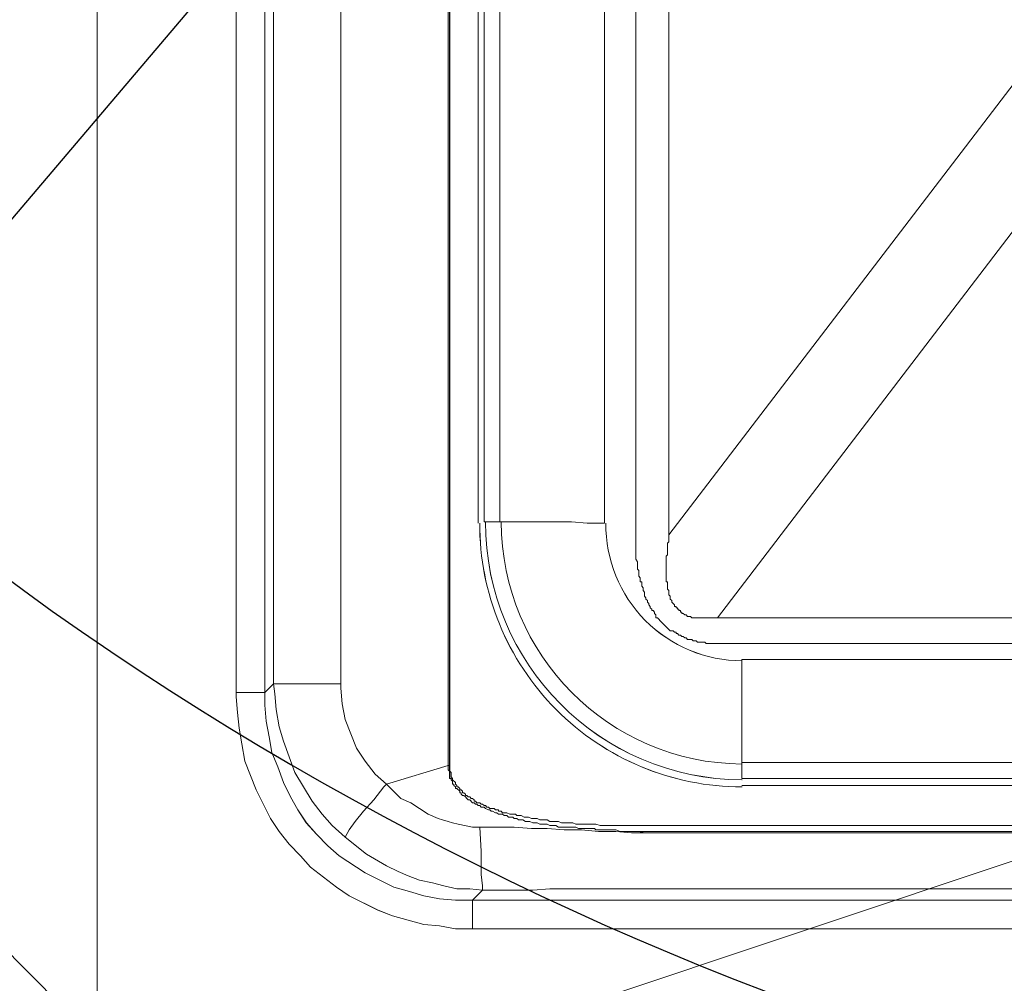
# Model space of a CAD drawing. Header units: millimetres. Extents: x -125266 to 274256, y -711690 to -301689.
# Tile 167 of 256: x -51838 to -51655, y -361779 to -361599. Entities that reach past the tile are written whole.
import ezdxf

# ---------------------------------------------------------------- set-up
doc = ezdxf.new("R2010")
doc.units = ezdxf.units.MM
doc.linetypes.add('CONTINOUS', pattern=[0])
for name, color, linetype, lineweight in [('ARCH', 7, 'Continuous', 0), ('Equipment', 8, 'Continuous', 0), ('HOOD', 6, 'Continuous', 0), ('Legend', 5, 'Continuous', 0), ('MEPTEK HVAC-Kitchen Exhaust Air Duct', 30, 'Continuous', 30), ('MEPTEK HVAC-Kitchen Fresh Air Duct', 3, 'Continuous', 30), ('MEPTEK-TEXT1', 7, 'Continuous', 30)]:
    doc.layers.add(name, color=color, linetype=linetype, lineweight=lineweight)
for name, color, linetype in [('Light Equipment', 8, 'Continuous'), ('Model_Top', 7, 'Continuous'), ('RACK', 7, 'Continuous')]:
    doc.layers.add(name, color=color, linetype=linetype)
doc.styles.get("Standard").update_dxf_attribs({"font": 'ARIALN.TTF'})
doc.styles.add('Times New Roman', font='times.ttf', dxfattribs={"height": 150})
doc.dimstyles.new('ARA-125', dxfattribs={"dimtxt": 200, "dimasz": 75, "dimexe": 0, "dimexo": 75, "dimgap": 7.5, "dimtad": 0, "dimdec": 0, "dimrnd": 5, "dimdsep": 46, "dimtxsty": 'Times New Roman', "dimblk": 'ARCHTICK', "dimcen": 56.25, "dimdle": 56.25, "dimclrd": 256, "dimclre": 256, "dimclrt": 256, "dimazin": 3, "dimtfac": 1, "dimtdec": 0, "dimtix": 1, "dimtmove": 1, "dimatfit": 3, "dimfxl": 0, "dimtolj": 1, "dimlwd": -1, "dimlwe": 0, "dimarcsym": 0})

# ---------------------------------------------------------------- blocks, each defined once
blk = doc.blocks.new('A$Cd18de8f6')
at = {"layer": 'Equipment'}
for points in [[(0, 659.72), (0, 654.64), (0, 17.64)], [(331.07, 639.41), (66.8, 639.41), (63.87, 638.88), (60.93, 638.61), (55.05, 637.01), (52.38, 635.94), (47.03, 633.27), (44.63, 631.66), (39.82, 627.92), (37.95, 625.79), (35.81, 623.65), (33.94, 621.24), (32.34, 618.84), (29.66, 613.49), (27.53, 608.15), (26.99, 604.94), (26.46, 602), (26.19, 599.06), (25.92, 596.13), (25.92, 119.71)], [(70.01, 639.41), (70.01, 634.07), (330.26, 634.07), (332.67, 634.07), (338.55, 633.53), (341.49, 632.73), (344.16, 631.93), (347.1, 630.59), (349.77, 629.53), (351.91, 627.92), (354.31, 626.32), (356.72, 624.45), (358.86, 622.31), (360.73, 620.17), (363.93, 615.36), (365.27, 612.69), (367.41, 607.35), (367.94, 604.41), (369.01, 598.53), (369.01, 595.32), (374.35, 595.32)], [(71.35, 620.44), (71.61, 624.98), (71.61, 629.26), (71.88, 631.4), (71.88, 632.2), (81.23, 632.2), (84.44, 631.93), (101.01, 631.93), (299.27, 631.93), (315.03, 631.93), (317.97, 632.2), (328.39, 632.2), (330.26, 634.07), (330.26, 639.41)], [(65.74, 608.95), (65.74, 610.02), (66, 610.29), (66, 611.09), (66.27, 611.36), (66.27, 611.62), (66.8, 612.16), (66.8, 612.42), (67.07, 612.69), (67.07, 612.96), (67.34, 612.96), (67.61, 613.23), (67.61, 613.49), (67.87, 613.49), (68.14, 613.76), (68.14, 614.03), (68.41, 614.03), (68.68, 614.3), (68.68, 614.56), (68.94, 614.56), (69.21, 614.83), (69.48, 614.83), (69.74, 615.1), (70.01, 615.1), (70.28, 615.36), (70.28, 615.63), (70.55, 615.63), (70.81, 615.9), (71.35, 615.9), (71.61, 616.17), (71.88, 616.17), (72.15, 616.43), (72.42, 616.43), (72.68, 616.7), (72.95, 616.7), (73.22, 616.97), (74.02, 616.97), (74.29, 617.23), (74.82, 617.23), (74.82, 617.5), (75.36, 617.5), (75.62, 617.77), (76.42, 617.77), (76.96, 618.04), (78.03, 618.04), (78.29, 618.3), (79.1, 618.3), (79.63, 618.57), (80.43, 618.57), (80.97, 618.84), (82.04, 618.84), (82.57, 619.1), (83.91, 619.1), (84.44, 619.37), (86.04, 619.37), (86.58, 619.64), (88.72, 619.64), (89.25, 619.91), (92.99, 619.91), (93.79, 620.17), (102.08, 620.17), (298.2, 620.17)], [(46.23, 622.31), (47.03, 620.98), (48.1, 619.37), (49.7, 617.5), (51.57, 615.36), (53.44, 612.96), (53.98, 612.42), (51.84, 610.55), (49.97, 608.15), (48.37, 605.74), (46.23, 600.4), (45.7, 597.46), (45.43, 594.52), (45.43, 593.72)], [(101.01, 621.51), (99.67, 621.51), (96.73, 621.24), (93.52, 621.24), (90.32, 620.98), (87.11, 620.98), (83.91, 620.71), (80.97, 620.71), (77.76, 620.44), (71.35, 620.44), (70.01, 620.44), (67.34, 619.91), (66.27, 619.64), (65.47, 619.37), (64.4, 619.1), (63.6, 618.84), (61.73, 618.04), (58.52, 615.9), (56.65, 615.1), (53.98, 612.42), (65.47, 608.95), (65.47, 301.4)], [(65.74, 301.4), (65.74, 608.95), (65.47, 608.95), (65.47, 609.75), (65.74, 610.02), (65.74, 611.36), (66, 611.36), (66, 611.62), (66.27, 611.89), (66.27, 612.42), (66.54, 612.42), (66.54, 612.69), (66.8, 612.96), (66.8, 613.23), (67.07, 613.23), (67.61, 613.76), (67.61, 614.03), (67.87, 614.03), (67.87, 614.3), (68.14, 614.56), (68.41, 614.56), (68.68, 614.83), (68.94, 615.1), (69.21, 615.36), (69.48, 615.36), (70.01, 615.9), (70.28, 615.9), (70.55, 616.17), (70.81, 616.17), (71.08, 616.43), (71.35, 616.43), (71.61, 616.7), (72.15, 616.7), (72.42, 616.97), (72.95, 617.23), (73.22, 617.23), (73.48, 617.5), (73.75, 617.5), (74.29, 617.77), (74.55, 617.77), (74.82, 618.04), (75.62, 618.04), (75.89, 618.3), (76.42, 618.3), (76.69, 618.57), (77.49, 618.57), (77.76, 618.84), (78.29, 618.84), (78.56, 619.1), (79.36, 619.1), (79.9, 619.37), (80.7, 619.37), (81.23, 619.64), (82.04, 619.64), (82.57, 619.91), (83.91, 619.91), (84.44, 620.17), (85.51, 620.17), (86.04, 620.44), (89.25, 620.44), (89.78, 620.71), (92.72, 620.71), (92.99, 620.98), (96.73, 620.98), (97.53, 621.24), (102.08, 621.24), (101.01, 621.51), (299.27, 621.51)], [(298.2, 621.24), (102.08, 621.24)], [(120.24, 612.69), (280.03, 612.69)], [(280.03, 608.42), (120.24, 608.42)], [(25.92, 122.91), (31.27, 122.91), (31.27, 595.32), (25.92, 595.32)], [(32.87, 124.52), (32.87, 204.94), (32.87, 593.72), (45.43, 593.72), (45.43, 204.94), (45.43, 189.18)], [(100.47, 305.95), (100.47, 565.93), (100.47, 570.47), (100.74, 571.01), (100.74, 572.34), (101.01, 572.61), (101.01, 573.68), (101.27, 573.95), (101.27, 574.75), (101.54, 574.75), (101.54, 575.55), (101.81, 575.82), (101.81, 576.35), (102.08, 576.62), (102.08, 577.42), (102.34, 577.69), (102.34, 577.96), (102.61, 578.22), (102.61, 578.49), (102.88, 578.76), (102.88, 579.02), (103.14, 579.29), (103.14, 579.56), (103.41, 579.83), (103.41, 580.09), (103.68, 580.09), (103.95, 580.36), (103.95, 580.63), (104.21, 580.9), (104.21, 581.43), (104.48, 581.43), (104.75, 581.7), (105.01, 581.96), (106.88, 583.83), (107.42, 583.83), (107.69, 584.1), (107.95, 584.1), (107.95, 584.37), (108.22, 584.37), (108.49, 584.64), (108.76, 584.64), (109.02, 584.9), (109.29, 584.9), (109.56, 585.17), (109.82, 585.17), (110.09, 585.44), (110.89, 585.44), (111.16, 585.7), (111.69, 585.7), (111.96, 585.97), (113.3, 585.97), (113.56, 586.24), (115.7, 586.24), (284.31, 586.24)], [(106.62, 305.95), (106.62, 565.93), (106.62, 567.27), (106.35, 567.54), (106.35, 569.67), (106.08, 569.94), (106.08, 574.75), (106.35, 574.75), (106.35, 576.09), (106.62, 576.35), (106.62, 577.15), (106.88, 577.42), (106.88, 577.96), (107.15, 578.22), (107.15, 578.49), (107.69, 579.02), (107.69, 579.29), (107.95, 579.29), (107.95, 579.56), (108.22, 579.56), (108.22, 579.83), (108.49, 579.83), (108.49, 580.09), (108.76, 580.09), (108.76, 580.36), (109.02, 580.36), (109.02, 580.63), (109.29, 580.63), (109.56, 580.9), (109.82, 580.9), (110.09, 581.16), (110.63, 581.16), (110.89, 581.43), (115.7, 581.43), (284.31, 581.43)], [(293.66, 305.95), (226.86, 393.32), (226.06, 392.79), (221.25, 389.04), (218.57, 386.91), (216.17, 385.04), (213.5, 383.17), (213.5, 393.32), (213.5, 478.56), (213.5, 488.71), (186.51, 488.71), (115.7, 581.43)], [(106.62, 565.93), (173.42, 478.56), (174.22, 479.09), (176.62, 480.96), (179.3, 482.83), (181.43, 484.97), (184.11, 486.84), (186.51, 488.71), (186.51, 478.56), (186.51, 393.32), (173.42, 393.32), (106.62, 305.95)], [(71.08, 253.04), (71.08, 563.79)], [(75.09, 253.31), (75.09, 563.53)]]:
    blk.add_lwpolyline(points, dxfattribs=at)
for points in [[(32.87, 593.72), (31.27, 595.32), (31.27, 597.73), (31.53, 600.67), (32.07, 603.61), (32.6, 606.55), (33.67, 609.22), (34.74, 612.16), (36.08, 614.83), (37.41, 617.23), (39.02, 619.64), (40.89, 621.78), (43.02, 623.91), (45.16, 625.79), (49.97, 628.99), (55.32, 631.66), (58.25, 632.47), (60.93, 633.27), (63.87, 633.8), (66.8, 634.07), (70.01, 634.07), (71.88, 632.2), (69.48, 631.93), (67.07, 631.93), (64.67, 631.4), (62.53, 630.86), (60.12, 630.33), (57.99, 629.53), (56.12, 628.72), (53.98, 627.66), (50.24, 625.52), (46.23, 622.31), (43.83, 620.17), (41.96, 618.04), (40.08, 615.63), (36.88, 610.29), (34.74, 604.41), (33.94, 601.74), (33.4, 598.53), (33.14, 595.59)], [(120.24, 608.42), (120.24, 589.18), (280.03, 589.18), (280.03, 608.42), (280.03, 611.36), (120.24, 611.36)], [(75.09, 563.53), (88.45, 563.53), (91.39, 563.79), (94.59, 563.79), (94.59, 253.57), (75.89, 253.57), (75.36, 253.31), (75.09, 253.31), (72.15, 253.31), (72.15, 563.53)]]:
    blk.add_lwpolyline(points, close=True, dxfattribs=at)
for centre, radius, start, end in [((120.33, 563.98), 48.98, 90.0943, 180.218), ((120.43, 563.61), 48.01, 90.2151, 180.1041), ((120.57, 563.47), 45.22, 90.4136, 179.9264), ((120.29, 564.01), 25.43, 90.1038, 180.4962)]:
    blk.add_arc(centre, radius, start, end, dxfattribs=at)
blk = doc.blocks.new('ARCH')
at = {"layer": 'Legend', "ltscale": 15}
h = blk.add_hatch(dxfattribs=at)
h.set_pattern_fill('SACNCR', color=8, scale=25, style=0)
edge = h.paths.add_edge_path()
edge.add_arc((-53445.78, -362114.48), 661.35, 18.05247, 146.34022)
edge.add_line((-53996.25, -361747.92), (-53996.25, -362009.47))
edge.add_line((-53996.25, -362009.47), (-53996.24, -362009.47))
edge.add_line((-53996.24, -362009.47), (-53974.54, -361931.34))
edge.add_line((-53974.54, -361931.34), (-53941.81, -361857.14))
edge.add_line((-53941.81, -361857.14), (-53898.73, -361788.42))
edge.add_line((-53898.73, -361788.42), (-53846.22, -361726.62))
edge.add_line((-53846.22, -361726.62), (-53785.36, -361673.01))
edge.add_line((-53785.36, -361673.01), (-53717.42, -361628.73))
edge.add_line((-53717.42, -361628.73), (-53643.81, -361594.68))
edge.add_line((-53643.81, -361594.68), (-53566.06, -361571.58))
edge.add_line((-53566.06, -361571.58), (-53485.81, -361559.91))
edge.add_line((-53485.81, -361559.91), (-53404.7, -361559.92))
edge.add_line((-53404.7, -361559.92), (-53377.17, -361563.92))
edge.add_arc((-53404.64, -362113.24), 550, 10.8678, 87.1378, ccw=False)
edge.add_line((-52864.5, -362009.54), (-48663.66, -362009.54))
edge.add_line((-48663.66, -362009.54), (-48663.66, -361770.81))
edge.add_line((-48663.66, -361770.81), (-48213.66, -361770.84))
edge.add_line((-48213.66, -361770.84), (-48213.66, -361770.83))
edge.add_line((-48213.66, -361770.83), (-48663.64, -361770.83))
edge.add_line((-48663.64, -361770.83), (-48213.64, -361770.84))
edge.add_line((-48213.64, -361770.84), (-48213.66, -361770.84))
edge.add_line((-48213.66, -361770.84), (-48213.66, -362009.81))
edge.add_line((-48213.66, -362009.81), (-46905.49, -362009.89))
edge.add_line((-46905.49, -362009.89), (-46905.49, -361909.54))
edge.add_line((-46905.49, -361909.54), (-48113.66, -361909.54))
edge.add_line((-48113.66, -361909.54), (-48113.66, -361670.83))
edge.add_line((-48113.66, -361670.83), (-48763.64, -361670.83))
edge.add_line((-48763.64, -361670.83), (-48763.64, -361909.54))
edge.add_line((-48763.64, -361909.54), (-52816.98, -361909.54))
h = blk.add_hatch(dxfattribs=at)
h.set_pattern_fill('SACNCR', color=8, scale=25, style=0)
edge = h.paths.add_edge_path()
edge.add_arc((-53445.78, -362114.48), 661.35, 18.05247, 146.34022)
edge.add_line((-53996.25, -361747.92), (-53996.25, -362009.47))
edge.add_line((-53996.25, -362009.47), (-53996.24, -362009.47))
edge.add_line((-53996.24, -362009.47), (-53974.54, -361931.34))
edge.add_line((-53974.54, -361931.34), (-53941.81, -361857.14))
edge.add_line((-53941.81, -361857.14), (-53898.73, -361788.42))
edge.add_line((-53898.73, -361788.42), (-53846.22, -361726.62))
edge.add_line((-53846.22, -361726.62), (-53785.36, -361673.01))
edge.add_line((-53785.36, -361673.01), (-53717.42, -361628.73))
edge.add_line((-53717.42, -361628.73), (-53643.81, -361594.68))
edge.add_line((-53643.81, -361594.68), (-53566.06, -361571.58))
edge.add_line((-53566.06, -361571.58), (-53485.81, -361559.91))
edge.add_line((-53485.81, -361559.91), (-53404.7, -361559.92))
edge.add_line((-53404.7, -361559.92), (-53377.17, -361563.92))
edge.add_arc((-53404.64, -362113.24), 550, 10.8678, 87.1378, ccw=False)
edge.add_line((-52864.5, -362009.54), (-48663.66, -362009.54))
edge.add_line((-48663.66, -362009.54), (-48663.66, -361770.81))
edge.add_line((-48663.66, -361770.81), (-48213.66, -361770.84))
edge.add_line((-48213.66, -361770.84), (-48213.66, -361770.83))
edge.add_line((-48213.66, -361770.83), (-48663.64, -361770.83))
edge.add_line((-48663.64, -361770.83), (-48663.66, -362021.85))
edge.add_line((-48663.66, -362021.85), (-48478.01, -362021.86))
edge.add_line((-48478.01, -362021.86), (-48478.03, -362220.82))
edge.add_line((-48478.03, -362220.82), (-48213.67, -362220.84))
edge.add_line((-48213.67, -362220.84), (-48213.64, -361770.84))
edge.add_line((-48213.64, -361770.84), (-48213.66, -361770.84))
edge.add_line((-48213.66, -361770.84), (-48213.66, -362009.81))
edge.add_line((-48213.66, -362009.81), (-46905.49, -362009.89))
edge.add_line((-46905.49, -362009.89), (-46905.49, -361909.54))
edge.add_line((-46905.49, -361909.54), (-48113.66, -361909.54))
edge.add_line((-48113.66, -361909.54), (-48113.66, -361670.83))
edge.add_line((-48113.66, -361670.83), (-48763.64, -361670.83))
edge.add_line((-48763.64, -361670.83), (-48763.64, -361909.54))
edge.add_line((-48763.64, -361909.54), (-52816.98, -361909.54))
at = {"layer": 'HOOD'}
blk.add_line((-49023.66, -360879.54), (-52023.66, -361879.54), dxfattribs=at)
at = {"layer": 'Light Equipment', "lineweight": 0}
blk.add_line((-49023.66, -360879.54), (-52023.66, -361879.54), dxfattribs=at)
for points in [[(-51823.66, -361788.92), (-51823.66, -361783.84), (-51823.66, -361146.84)], [(-51492.59, -361768.61), (-51756.86, -361768.61), (-51759.8, -361768.08), (-51762.73, -361767.81), (-51768.61, -361766.21), (-51771.29, -361765.14), (-51776.63, -361762.47), (-51779.03, -361760.86), (-51783.84, -361757.12), (-51785.71, -361754.99), (-51787.85, -361752.85), (-51789.72, -361750.44), (-51791.33, -361748.04), (-51794, -361742.69), (-51796.13, -361737.35), (-51796.67, -361734.14), (-51797.2, -361731.2), (-51797.47, -361728.27), (-51797.74, -361725.33), (-51797.74, -361248.91)], [(-51790.79, -361253.72), (-51790.79, -361334.14), (-51790.79, -361722.92), (-51778.23, -361722.92), (-51778.23, -361334.14), (-51778.23, -361318.38)], [(-51797.74, -361252.11), (-51792.39, -361252.11), (-51792.39, -361724.52), (-51797.74, -361724.52)], [(-51722.65, -361750.71), (-51723.99, -361750.71), (-51726.93, -361750.44), (-51730.14, -361750.44), (-51733.34, -361750.18), (-51736.55, -361750.18), (-51739.76, -361749.91), (-51742.69, -361749.91), (-51745.9, -361749.64), (-51752.31, -361749.64), (-51753.65, -361749.64), (-51756.32, -361749.11), (-51757.39, -361748.84), (-51758.19, -361748.57), (-51759.26, -361748.31), (-51760.06, -361748.04), (-51761.93, -361747.24), (-51765.14, -361745.1), (-51767.01, -361744.3), (-51769.68, -361741.63), (-51758.19, -361738.15), (-51758.19, -361430.6)], [(-51757.93, -361430.6), (-51757.93, -361738.15), (-51758.19, -361738.15), (-51758.19, -361738.95), (-51757.93, -361739.22), (-51757.93, -361740.56), (-51757.66, -361740.56), (-51757.66, -361740.82), (-51757.39, -361741.09), (-51757.39, -361741.63), (-51757.12, -361741.63), (-51757.12, -361741.89), (-51756.86, -361742.16), (-51756.86, -361742.43), (-51756.59, -361742.43), (-51756.05, -361742.96), (-51756.05, -361743.23), (-51755.79, -361743.23), (-51755.79, -361743.5), (-51755.52, -361743.76), (-51755.25, -361743.76), (-51754.99, -361744.03), (-51754.72, -361744.3), (-51754.45, -361744.57), (-51754.18, -361744.57), (-51753.65, -361745.1), (-51753.38, -361745.1), (-51753.12, -361745.37), (-51752.85, -361745.37), (-51752.58, -361745.63), (-51752.31, -361745.63), (-51752.05, -361745.9), (-51751.51, -361745.9), (-51751.25, -361746.17), (-51750.71, -361746.44), (-51750.44, -361746.44), (-51750.18, -361746.7), (-51749.91, -361746.7), (-51749.37, -361746.97), (-51749.11, -361746.97), (-51748.84, -361747.24), (-51748.04, -361747.24), (-51747.77, -361747.5), (-51747.24, -361747.5), (-51746.97, -361747.77), (-51746.17, -361747.77), (-51745.9, -361748.04), (-51745.37, -361748.04), (-51745.1, -361748.31), (-51744.3, -361748.31), (-51743.76, -361748.57), (-51742.96, -361748.57), (-51742.43, -361748.84), (-51741.63, -361748.84), (-51741.09, -361749.11), (-51739.76, -361749.11), (-51739.22, -361749.37), (-51738.15, -361749.37), (-51737.62, -361749.64), (-51734.41, -361749.64), (-51733.88, -361749.91), (-51730.94, -361749.91), (-51730.67, -361750.18), (-51726.93, -361750.18), (-51726.13, -361750.44), (-51721.59, -361750.44), (-51722.65, -361750.71), (-51524.39, -361750.71)], [(-51525.46, -361750.44), (-51721.59, -361750.44)], [(-51757.93, -361738.15), (-51757.93, -361739.22), (-51757.66, -361739.49), (-51757.66, -361740.29), (-51757.39, -361740.56), (-51757.39, -361740.82), (-51756.86, -361741.36), (-51756.86, -361741.63), (-51756.59, -361741.89), (-51756.59, -361742.16), (-51756.32, -361742.16), (-51756.05, -361742.43), (-51756.05, -361742.69), (-51755.79, -361742.69), (-51755.52, -361742.96), (-51755.52, -361743.23), (-51755.25, -361743.23), (-51754.99, -361743.5), (-51754.99, -361743.76), (-51754.72, -361743.76), (-51754.45, -361744.03), (-51754.18, -361744.03), (-51753.92, -361744.3), (-51753.65, -361744.3), (-51753.38, -361744.57), (-51753.38, -361744.83), (-51753.12, -361744.83), (-51752.85, -361745.1), (-51752.31, -361745.1), (-51752.05, -361745.37), (-51751.78, -361745.37), (-51751.51, -361745.63), (-51751.25, -361745.63), (-51750.98, -361745.9), (-51750.71, -361745.9), (-51750.44, -361746.17), (-51749.64, -361746.17), (-51749.37, -361746.44), (-51748.84, -361746.44), (-51748.84, -361746.7), (-51748.31, -361746.7), (-51748.04, -361746.97), (-51747.24, -361746.97), (-51746.7, -361747.24), (-51745.63, -361747.24), (-51745.37, -361747.5), (-51744.57, -361747.5), (-51744.03, -361747.77), (-51743.23, -361747.77), (-51742.69, -361748.04), (-51741.63, -361748.04), (-51741.09, -361748.31), (-51739.76, -361748.31), (-51739.22, -361748.57), (-51737.62, -361748.57), (-51737.08, -361748.84), (-51734.95, -361748.84), (-51734.41, -361749.11), (-51730.67, -361749.11), (-51729.87, -361749.37), (-51721.59, -361749.37), (-51525.46, -361749.37)], [(-51752.58, -361382.24), (-51752.58, -361693)], [(-51748.57, -361382.51), (-51748.57, -361692.73)], [(-51723.19, -361435.15), (-51723.19, -361695.13), (-51723.19, -361699.68), (-51722.92, -361700.21), (-51722.92, -361701.55), (-51722.65, -361701.81), (-51722.65, -361702.88), (-51722.39, -361703.15), (-51722.39, -361703.95), (-51722.12, -361703.95), (-51722.12, -361704.75), (-51721.85, -361705.02), (-51721.85, -361705.55), (-51721.59, -361705.82), (-51721.59, -361706.62), (-51721.32, -361706.89), (-51721.32, -361707.16), (-51721.05, -361707.42), (-51721.05, -361707.69), (-51720.78, -361707.96), (-51720.78, -361708.23), (-51720.52, -361708.49), (-51720.52, -361708.76), (-51720.25, -361709.03), (-51720.25, -361709.29), (-51719.98, -361709.29), (-51719.72, -361709.56), (-51719.72, -361709.83), (-51719.45, -361710.1), (-51719.45, -361710.63), (-51719.18, -361710.63), (-51718.91, -361710.9), (-51718.65, -361711.16), (-51716.78, -361713.04), (-51716.24, -361713.04), (-51715.97, -361713.3), (-51715.71, -361713.3), (-51715.71, -361713.57), (-51715.44, -361713.57), (-51715.17, -361713.84), (-51714.91, -361713.84), (-51714.64, -361714.1), (-51714.37, -361714.1), (-51714.1, -361714.37), (-51713.84, -361714.37), (-51713.57, -361714.64), (-51712.77, -361714.64), (-51712.5, -361714.91), (-51711.97, -361714.91), (-51711.7, -361715.17), (-51710.36, -361715.17), (-51710.1, -361715.44), (-51707.96, -361715.44), (-51539.35, -361715.44)], [(-51717.04, -361435.15), (-51717.04, -361695.13), (-51717.04, -361696.47), (-51717.31, -361696.74), (-51717.31, -361698.87), (-51717.58, -361699.14), (-51717.58, -361703.95), (-51717.31, -361703.95), (-51717.31, -361705.29), (-51717.04, -361705.55), (-51717.04, -361706.36), (-51716.78, -361706.62), (-51716.78, -361707.16), (-51716.51, -361707.42), (-51716.51, -361707.69), (-51715.97, -361708.23), (-51715.97, -361708.49), (-51715.71, -361708.49), (-51715.71, -361708.76), (-51715.44, -361708.76), (-51715.44, -361709.03), (-51715.17, -361709.03), (-51715.17, -361709.29), (-51714.91, -361709.29), (-51714.91, -361709.56), (-51714.64, -361709.56), (-51714.64, -361709.83), (-51714.37, -361709.83), (-51714.1, -361710.1), (-51713.84, -361710.1), (-51713.57, -361710.36), (-51713.04, -361710.36), (-51712.77, -361710.63), (-51707.96, -361710.63), (-51539.35, -361710.63)], [(-51717.04, -361695.13), (-51650.24, -361607.76), (-51649.44, -361608.29), (-51647.04, -361610.16), (-51644.36, -361612.03), (-51642.23, -361614.17), (-51639.56, -361616.04), (-51637.15, -361617.91), (-51637.15, -361607.76), (-51637.15, -361522.52), (-51650.24, -361522.52), (-51717.04, -361435.15)], [(-51530, -361435.15), (-51596.8, -361522.52), (-51597.6, -361521.99), (-51602.41, -361518.25), (-51605.09, -361516.11), (-51607.49, -361514.24), (-51610.16, -361512.37), (-51610.16, -361522.52), (-51610.16, -361607.76), (-51610.16, -361617.91), (-51637.15, -361617.91), (-51707.96, -361710.63)], [(-51777.43, -361751.51), (-51776.63, -361750.18), (-51775.56, -361748.57), (-51773.96, -361746.7), (-51772.09, -361744.57), (-51770.22, -361742.16), (-51769.68, -361741.63), (-51771.82, -361739.76), (-51773.69, -361737.35), (-51775.29, -361734.95), (-51777.43, -361729.6), (-51777.97, -361726.66), (-51778.23, -361723.72), (-51778.23, -361722.92)], [(-51753.65, -361768.61), (-51753.65, -361763.27), (-51493.4, -361763.27), (-51490.99, -361763.27), (-51485.11, -361762.73), (-51482.17, -361761.93), (-51479.5, -361761.13), (-51476.56, -361759.8), (-51473.89, -361758.73), (-51471.75, -361757.12), (-51469.35, -361755.52), (-51466.94, -361753.65), (-51464.81, -361751.51), (-51462.94, -361749.37), (-51459.73, -361744.57), (-51458.39, -361741.89), (-51456.26, -361736.55), (-51455.72, -361733.61), (-51454.65, -361727.73), (-51454.65, -361724.52), (-51449.31, -361724.52)], [(-51543.63, -361737.62), (-51703.42, -361737.62)], [(-51703.42, -361741.89), (-51543.63, -361741.89)], [(-51752.31, -361749.64), (-51752.05, -361754.18), (-51752.05, -361758.46), (-51751.78, -361760.6), (-51751.78, -361761.4), (-51742.43, -361761.4), (-51739.22, -361761.13), (-51722.65, -361761.13), (-51524.39, -361761.13), (-51508.63, -361761.13), (-51505.69, -361761.4), (-51495.27, -361761.4), (-51493.4, -361763.27), (-51493.4, -361768.61)]]:
    blk.add_lwpolyline(points, dxfattribs=at)
for points in [[(-51748.57, -361692.73), (-51735.21, -361692.73), (-51732.27, -361693), (-51729.07, -361693), (-51729.07, -361382.77), (-51747.77, -361382.77), (-51748.31, -361382.51), (-51748.57, -361382.51), (-51751.51, -361382.51), (-51751.51, -361692.73)], [(-51703.42, -361737.62), (-51703.42, -361718.38), (-51543.63, -361718.38), (-51543.63, -361737.62), (-51543.63, -361740.56), (-51703.42, -361740.56)], [(-51790.79, -361722.92), (-51792.39, -361724.52), (-51792.39, -361726.93), (-51792.13, -361729.87), (-51791.59, -361732.81), (-51791.06, -361735.75), (-51789.99, -361738.42), (-51788.92, -361741.36), (-51787.58, -361744.03), (-51786.25, -361746.44), (-51784.65, -361748.84), (-51782.77, -361750.98), (-51780.64, -361753.12), (-51778.5, -361754.99), (-51773.69, -361758.19), (-51768.35, -361760.86), (-51765.41, -361761.67), (-51762.73, -361762.47), (-51759.8, -361763), (-51756.86, -361763.27), (-51753.65, -361763.27), (-51751.78, -361761.4), (-51754.18, -361761.13), (-51756.59, -361761.13), (-51758.99, -361760.6), (-51761.13, -361760.06), (-51763.54, -361759.53), (-51765.67, -361758.73), (-51767.54, -361757.93), (-51769.68, -361756.86), (-51773.42, -361754.72), (-51777.43, -361751.51), (-51779.84, -361749.37), (-51781.71, -361747.24), (-51783.58, -361744.83), (-51786.78, -361739.49), (-51788.92, -361733.61), (-51789.72, -361730.94), (-51790.26, -361727.73), (-51790.52, -361724.79)]]:
    blk.add_lwpolyline(points, close=True, dxfattribs=at)
for centre, radius, start, end in [((-51703.34, -361693.18), 48.98, 179.782, 269.9057), ((-51703.24, -361692.82), 48.01, 179.8959, 269.7849), ((-51703.09, -361692.67), 45.22, 180.0736, 269.5864), ((-51703.37, -361693.22), 25.43, 179.5038, 269.8962)]:
    blk.add_arc(centre, radius, start, end, dxfattribs=at)
at = {"layer": 'Equipment', "lineweight": 30, "xscale": -1, "rotation": 180}
blk.add_blockref('A$Cd18de8f6', (-51823.66, -361129.2), dxfattribs=at)
blk = doc.blocks.new('Suspension_plate')
at = {"layer": 'Model_Top', "color": 5}
for p, q in [((90, -10), (90, 0)), ((10, -90, 83.14), (90, -10, 83.14)), ((36.83, -29.76, 83.14), (29.76, -22.69, 83.14)), ((22.69, -29.76, 83.14), (29.76, -36.83, 83.14)), ((0, -90, 83.14), (10, -90, 83.14))]:
    blk.add_line(p, q, dxfattribs=at)
for centre, start, end in [((26.22, -26.22, 83.14), 45, 225), ((33.29, -33.29, 83.14), 225, 45)]:
    blk.add_arc(centre, 5, start, end, dxfattribs=at)
blk = doc.blocks.new('H-06')
at = {"layer": 'Model_Top', "xscale": -1, "rotation": 180}
blk.add_blockref('Suspension_plate', (-82795.9, -344210.22), dxfattribs=at)
blk = doc.blocks.new('_ArchTick')
at = {"color": 0, "linetype": 'ByBlock', "const_width": 0.15}
blk.add_lwpolyline([(-0.5, -0.5), (0.5, 0.5)], dxfattribs=at)

msp = doc.modelspace()

# ---------------------------------------------------------------- linework, layer by layer
at = {"layer": 'MEPTEK HVAC-Kitchen Exhaust Air Duct'}
msp.add_line((-51582.62, -361333.85, 1.65), (-51874, -361676.77, 1.65), dxfattribs=at)
at = {"layer": 'MEPTEK HVAC-Kitchen Exhaust Air Duct', "extrusion": (0, -0.00395, 0.999992)}
msp.add_arc((-51485.5, -361216.71, 1429.02), 600, 229.64533, 270, dxfattribs=at)

# ---------------------------------------------------------------- block references
at = {"layer": 'ARCH'}
msp.add_blockref('ARCH', (0, 0), dxfattribs=at)
at = {"layer": 'HOOD'}
msp.add_blockref('H-06', (30912.24, -17619.32), dxfattribs=at)

# ---------------------------------------------------------------- texts
at = {"layer": 'MEPTEK-TEXT1', "char_height": 350, "attachment_point": 1}
for s, insert, width in [('{\\fCalibri|b0|i0|c0|p34;\\H1.28571x;\\C1;GENERAL GUIDELINES-HVAC :\\P\\fArial Narrow|b0|i0|c0|p34;\\H0.88889x;\\C256;\\P\\fCalibri|b0|i0|c0|p34;\\C4;DUCTING :\\H0.875x;\\P\\pi-1050,l1050,t1050;\\C256;1.^IDUCTING SHALL BE IN ACCORDANCE WITH IS 655, GALVANIZED IRON SHEET TO BE USED FOR ALL DUCTING WORKS. THERMAL INSULATION ON DUCTS SHALL BE 19 MM THICK. CLOSED CELL CLASS “O” BS 476 PART 6-7 FM APPROVED NITRILE RUBBER ELASTOMERIC INSULATION THERMAL CONDUCTIVITY 0.033 WATTS PER METER-KELVIN (W/(M.K)) AT 0°C FOR AIR CONDITIONING DUCTING. \\P2.^ITHERMAL INSULATION ON KITCHEN EXHAUST DUCTING SHALL BE 80 MM THICK ALUMINUM FOIL FACED RESIN BONDED FIBRE GLASS WOOL OF DENSITY NOT LESS THAN 48 KG/M3.\\P3.^ITHERMAL INSULATION ON FRESH AIR, SUPPLY AIR AND RETURN AIR SHALL BE 19MM THICK CLOSED CELL ANTI-MICROBIAL CLASS “O” BS 476 AND PART 6 & 7 FM APPROVED NITRILE RUBBER ELASTOMERIC INSULATION THERMAL CONDUCTIVITY 0.033 WATTS PER METER-KELVIN (W/ (M\\fArial|b0|i0|c0|p34;.\\fCalibri|b0|i0|c0|p34;K)) AT 0°C.\\P4.^IAPPROPRIATE NUMBER OF TRAP DOORS SHALL BE PROVIDED IN KITCHEN EXHAUST DUCTING FOR OIL/GREASE CLEANING PURPOSE.\\P5.^IDUCTING INSTALLATION WITH RESPECT TO FRESH AIR INTAKE, KITCHEN EXHAUST OUT FROM LOCATION UP TO LOUVERS AT FAÇADE SHALL BE IN THE SCOPE OF CONCESSIONER INCLUDING AIR WASHER, EXHAUST FAN SECTION DRY SCRUBBER ETC.\\P6.^IEACH AND EVERY KITCHEN EXHAUST HOOD SHOULD BE EQUIPPED WITH UL LISTED, WET CHEMICAL BASED, MECHANICALLY OPERATED, AUTOMATIC FIRE SUPPRESSION SYSTEM. SEPARATE DRAWING TO BE SUBMITTED FOR HOOD SUPPRESSION SYSTEM.\\P7.^ISUPPORTING OF DUCTING TO BE DONE WITH USING ANGLE 50X 50 X 5MM AND TIE ROD OF SIZE MINIMUM 10 MM DIA/ AS PER DUCT SIZE.\\P8.^IPOST COMPLETION OF ONSITE WORK, CONCESSIONAIRE HAS TO SHARE TESTING AND COMMISSIONING REPORT WITH DIAL.\\P9.^IINTEGRATION WITH FIRE ALARM SYSTEM, SO THAT AHU GET SWITCHED OFF IN CASE OF ANY FIRE INCIDENT.\\P10.^IFOR EQUIPMENT PLACEMENT STRUCTURAL DETAILS TO BE APPROVED BY STRUCTURAL CONSULTANT AND SAME TO BE SHARE WITH DIAL.\\P11.^ITRAP DOOR WITH PROPER ACCESS TO BE PROVIDED FOR FILTER AND COPPER COIL CLEANING.\\P12.^IKITCHEN VENTILATION SHALL COMPLY TO NFPA 96 GUIDELINE.}', (-102876.11, -301696.9), 28043.4288), ('{\\fCalibri|b0|i0|c0|p34;\\H1.28571x;\\C1;CHILLED WATER PIPING:-\\H0.77778x;\\P\\pi-1050,l1050,t1050;\\C256;1.^ICHILLED WATER PIPING SHALL BE CONFIRMING TO IS:1239 PART I CLASS ‘C’ HEAVY AND FITTING SHALL BE CONFORMING TO ASTM A-105,3000LBS SOCKET WELD END (UP TO 50MM) & 1S:1239 PART-II HEAVY/ASTM A-234 WPB, GR.B BUTT WELD FITTING ( ABOVE 50NB PIPE SIZE)\\P2.^IPIPING CONNECTION SHOULD BE SOCKET WELDED UP TO 50NB SIZE AND SHALL BE BUTT WELD ABOVE 50NB PIPE SIZE. PIPE FLANGES SHOULD BE CONFIRMING TO ASTM A-105 # 150 SORF AND FLANGE DIMENSION SHOULD BE IN ACCORDANCE WITH ASME/ANSI B 16.5 (150 SORF), FITTING TO FITTING WELDING IS NOT ALLOWED. NOZZLE CONNECTIONS/THREDOLETS/WELDOLETS ARE NOT ALLOWED BY PUNCTURING THE PIPE. ONLY EQUAL/UNEQUAL TEE’S SHALL BE USED FOR BRANCH CONNECTION FROM HEADER. SOCKET WELD END TEE SHOULD BE USED FOR BRANCH CONNECTION (UP-TO -50NB PIPE SIZE) W.R.T TO PRESSURE GAUGE/TEMPERATURE GAUGE/AIR VENT/DRAIN POINT ETC.\\P3.^IPOST INSTALLATION CLEARANCE BY DIAL, CHW PIPING SHALL BE TESTED @15KGF/CM2 HYDROSTATICS PRESSURE FOR 24HRS HOLD TIME AND TESTING SHOULD BE WITNESSED TO DIAL TEAM.\\P4.^ITHERMAL INSULATION ON CHW AND CONDENSATE DRAIN PIPING LINE SHALL BE 25MM THICK. CLOSED CELL ANTI-MICROBIAL CLASS “O” BS 476 AND PART 6 & 7 FM APPROVED NITRILE RUBBER ELASTOMERIC INSULATION THERMAL CONDUCTIVITY 0.033 WATTS PER METER-KELVIN (W/ (M\\fArial|b0|i0|c0|p34;⋅\\fCalibri|b0|i0|c0|p34;K)) AT 0°C.\\P5.^ICONDENSATE DRAIN PIPING SHALL BE COMPLYING TO IS 4985 CLASS 3 UPVC PIPE. SOLVENT CEMENT COMPLYING WITH ASTM D2564 SHALL BE USED FOR JOINTS.\\P6.^IFOR CEILING SUSPENDED CHILLED WATER PIPE:  PIPE SHOULD BE HANGED WITH TIE ROD OF SIZE MINIMUM 10 MM DIA.}', (-102709.02, -319968), 24849.3539)]:
    msp.add_mtext(s, dxfattribs=dict(at, insert=insert, width=width))
at = {"layer": 'RACK', "color": 3, "lineweight": 0, "insert": (-55480.95, -361423.27), "char_height": 150, "attachment_point": 1}
msp.add_mtext_dynamic_manual_height_columns('\\pi54.99251;IT \\P\\pi-110.30421;RACK', width=243.2047, gutter_width=1, heights=[0], dxfattribs=at)

# ---------------------------------------------------------------- leaders
at = {"layer": 'MEPTEK HVAC-Kitchen Fresh Air Duct', "linetype": 'CONTINOUS', "lineweight": -2, "ltscale": 25}
msp.add_leader([(-52439.53, -359997.67, -11.79), (-52439.53, -362710.48, -11.79), (-50711.38, -362710.48, -11.79)], dimstyle='ARA-125', override={"dimtxt": 150, "dimasz": 150}, dxfattribs=at)

doc.saveas('drawing.dxf')
